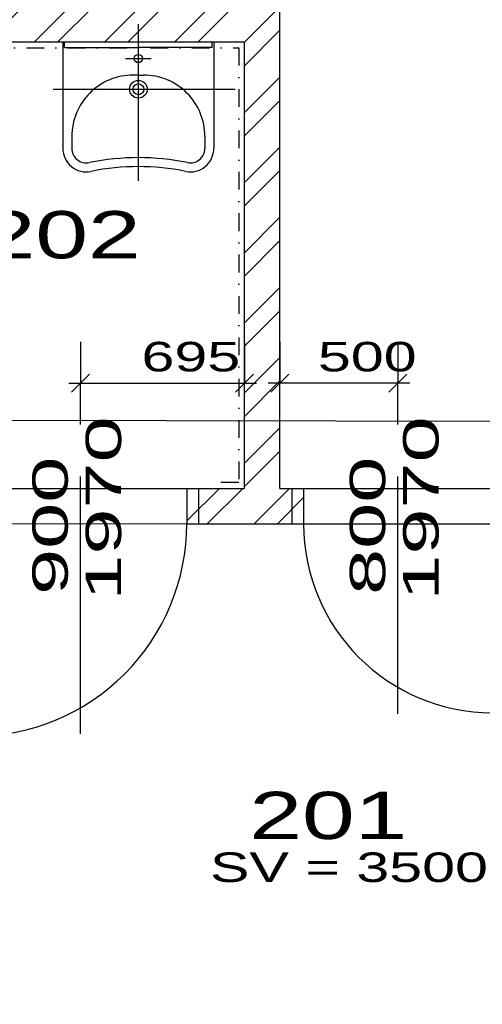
# Model space of a CAD drawing. Extents: x -196363 to 396902, y -489949 to -260582.
# Tile 219 of 256: x 252800 to 254760, y -382709 to -378539. Entities that reach past the tile are written whole.
import ezdxf

# ---------------------------------------------------------------- set-up
doc = ezdxf.new("R2010")
doc.units = 0
doc.header["$MEASUREMENT"] = 0
doc.linetypes.add('DOTDASH', pattern=[1, 0.3, -0.2, 0, -0.2, 0.3])
for name, color, linetype in [('dvere', 1, 'Continuous'), ('koty', 1, 'Continuous'), ('navrh', 2, 'Continuous'), ('noszdiv', 1, 'Continuous'), ('obklady', 14, 'Continuous'), ('okna', 2, 'Continuous'), ('popdver', 6, 'Continuous'), ('srafy', 8, 'Continuous'), ('zarpred', 5, 'Continuous')]:
    doc.layers.add(name, color=color, linetype=linetype)
doc.styles.add('SPIRITTXTSTYLE1', font='ROMAN')
doc.styles.add('SPIRITTXTSTYLE2', font='txt')
doc.linetypes.add('CERCH2', pattern='A,0,-1,[17,dur+dsp vaclavov.shx,S=0.003401,R=0,X=-1,Y=0],0', length=1)
doc.dimstyles.new('SPIRITSTYLE488', dxfattribs={"dimtxt": 125, "dimasz": 12.7, "dimexe": 175, "dimexo": 8150.197266, "dimgap": 50, "dimtad": 1, "dimdec": 3, "dimzin": 0, "dimdsep": 46, "dimlunit": 7, "dimtxsty": 'SPIRITTXTSTYLE1', "dimblk1": '_TICKMARKS488', "dimblk2": '_TICKMARKS488', "dimsah": 1, "dimcen": 0.09, "dimdle": 50, "dimclrd": 1, "dimclre": 1, "dimclrt": 1, "dimadec": 0, "dimazin": 0, "dimtfac": 1, "dimtdec": 4, "dimtofl": 0, "dimtmove": 1, "dimatfit": 0, "dimfxl": 0, "dimtolj": 1, "dimtzin": 0, "dimarcsym": 0})
doc.dimstyles.new('SPIRITSTYLE691', dxfattribs={"dimtxt": 125, "dimasz": 12.7, "dimexe": 175, "dimexo": 270.194519, "dimgap": 50, "dimtad": 1, "dimdec": 3, "dimzin": 0, "dimdsep": 46, "dimlunit": 7, "dimtxsty": 'SPIRITTXTSTYLE1', "dimblk1": '_TICKMARKS691', "dimblk2": '_TICKMARKS691', "dimsah": 1, "dimcen": 0.09, "dimdle": 50, "dimclrd": 1, "dimclre": 1, "dimclrt": 1, "dimadec": 0, "dimazin": 0, "dimtfac": 1, "dimtdec": 4, "dimtofl": 0, "dimtmove": 1, "dimatfit": 0, "dimfxl": 0, "dimtolj": 1, "dimtzin": 0, "dimarcsym": 0})

# ---------------------------------------------------------------- blocks, each defined once
blk = doc.blocks.new('_TICKMARKS488')
at = {"color": 1, "linetype": 'Continuous'}
blk.add_line((-3, -3), (3, 3), dxfattribs=at)
blk = doc.blocks.new('*D1244')
at = {"color": 1, "linetype": 'Continuous', "ltscale": 300}
for p, q in [((249217.5625, -370173.6875, 1723.800049), (249217.5625, -388283.65625, 1723.800049)), ((249042.5625, -370223.6875, 1723.800049), (249217.5625, -370223.6875, 1723.800049)), ((249392.5625, -370223.6875, 1723.800049), (249217.5625, -370223.6875, 1723.800049)), ((249042.5625, -388233.65625, 1723.800049), (249217.5625, -388233.65625, 1723.800049)), ((249392.5625, -388233.65625, 1723.800049), (249217.5625, -388233.65625, 1723.800049))]:
    blk.add_line(p, q, dxfattribs=at)
at = {"color": 1, "linetype": 'Continuous', "ltscale": 300, "xscale": 12.69999980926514, "yscale": 12.69999980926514, "zscale": 12.69999980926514}
for p, rotation in [((249217.5625, -370223.6875, 1723.800049), 90.00000250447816), ((249217.5625, -388233.65625, 1723.800049), -90.00000250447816)]:
    blk.add_blockref('_TICKMARKS488', p, dxfattribs=dict(at, rotation=rotation))
at = {"color": 1, "linetype": 'Continuous', "ltscale": 300, "style": 'SPIRITTXTSTYLE1', "width": 1.5}
blk.add_text('18010', height=125, rotation=450.000019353, dxfattribs=at).set_placement((249167.578125, -379365.53125, 1723.800049))
blk = doc.blocks.new('_TICKMARKS691')
at = {"color": 1, "linetype": 'Continuous'}
blk.add_line((-3, -3), (3, 3), dxfattribs=at)
blk = doc.blocks.new('*D1651')
at = {"color": 1, "linetype": 'Continuous', "ltscale": 300}
for p, q in [((253902.765625, -379903.5, 1723.800049), (253902.765625, -380078.46875, 1723.800049)), ((254402.75, -379903.5, 1723.800049), (254402.75, -380078.46875, 1723.800049)), ((254452.765625, -380078.46875, 1723.800049), (253852.765625, -380078.46875, 1723.800049)), ((253902.765625, -380253.46875, 1723.800049), (253902.765625, -380078.46875, 1723.800049)), ((254402.75, -380253.46875, 1723.800049), (254402.75, -380078.46875, 1723.800049))]:
    blk.add_line(p, q, dxfattribs=at)
at = {"color": 1, "linetype": 'Continuous', "ltscale": 300, "xscale": 12.69999980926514, "yscale": 12.69999980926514, "zscale": 12.69999980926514}
for p, rotation in [((253902.765625, -380078.46875, 1723.800049), 180.0000050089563), ((254402.75, -380078.46875, 1723.800049), 360.0000100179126)]:
    blk.add_blockref('_TICKMARKS691', p, dxfattribs=dict(at, rotation=rotation))
at = {"color": 1, "linetype": 'Continuous', "ltscale": 300, "style": 'SPIRITTXTSTYLE1', "width": 1.5}
blk.add_text('500', height=125, rotation=360.000010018, dxfattribs=at).set_placement((254063.453125, -380028.5, 1723.800049))
blk = doc.blocks.new('*D1652')
at = {"color": 1, "linetype": 'Continuous', "ltscale": 300}
for p, q in [((253057.765625, -379903.5, 1723.800049), (253057.765625, -380078.46875, 1723.800049)), ((253752.75, -379903.5, 1723.800049), (253752.75, -380078.46875, 1723.800049)), ((253007.765625, -380078.46875, 1723.800049), (253802.75, -380078.46875, 1723.800049)), ((253057.765625, -380253.46875, 1723.800049), (253057.765625, -380078.46875, 1723.800049)), ((253752.75, -380253.46875, 1723.800049), (253752.75, -380078.46875, 1723.800049))]:
    blk.add_line(p, q, dxfattribs=at)
at = {"color": 1, "linetype": 'Continuous', "ltscale": 300, "xscale": 12.69999980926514, "yscale": 12.69999980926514, "zscale": 12.69999980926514, "rotation": 180.0000050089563}
blk.add_blockref('_TICKMARKS691', (253057.765625, -380078.46875, 1723.800049), dxfattribs=at)
at = {"color": 1, "linetype": 'Continuous', "ltscale": 300, "xscale": 12.69999980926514, "yscale": 12.69999980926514, "zscale": 12.69999980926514}
blk.add_blockref('_TICKMARKS691', (253752.75, -380078.46875, 1723.800049), dxfattribs=at)
at = {"color": 1, "linetype": 'Continuous', "ltscale": 300, "style": 'SPIRITTXTSTYLE1', "width": 1.5}
blk.add_text('695', height=125, dxfattribs=at).set_placement((253315.96875, -380028.5, 1723.800049))

msp = doc.modelspace()

# ---------------------------------------------------------------- hatches: boundary and pattern name
at = {"layer": 'srafy', "linetype": 'Continuous', "ltscale": 300}
h = msp.add_hatch(dxfattribs=at)
h.set_pattern_fill('ZdivKER', color=8, scale=5.55625, style=0, pattern_type=2)
h.set_pattern_definition([(45, (583704.19, -258948.73), (-148.49243, 148.49243), []), (45, (583803.19, -258948.73), (-148.49243, 148.49243), [])])
h.paths.add_polyline_path([(253302.76562, -378633.625), (253752.75, -378633.625), (253752.75, -380523.6875), (253507.78125, -380523.6875), (253507.78125, -380673.65625), (254002.75, -380673.65625), (254002.75, -380523.6875), (253902.76562, -380523.6875), (253902.76562, -377843.65625), (253752.75, -377843.65625), (253752.75, -378483.65625), (251752.75, -378483.65625), (251752.75, -378633.625)], flags=0)

# ---------------------------------------------------------------- linework, layer by layer
at = {"layer": 'dvere', "color": 1, "linetype": 'CERCH2', "ltscale": 250}
msp.add_line((252607.76562, -380523.6875), (253507.75, -380523.6875), dxfattribs=at)
at = {"layer": 'dvere', "color": 1, "linetype": 'Continuous', "ltscale": 304.799988}
for p, q in [((253557.76562, -380523.6875), (253557.76562, -380673.65625)), ((253952.75, -380523.6875), (253952.75, -380673.65625))]:
    msp.add_line(p, q, dxfattribs=at)
at = {"layer": 'dvere', "color": 1, "linetype": 'Continuous', "ltscale": 330}
for p, q in [((254002.75, -380523.6875), (254802.75, -380523.6875)), ((254002.75, -380673.65625), (254802.75, -380673.65625))]:
    msp.add_line(p, q, dxfattribs=at)
at = {"layer": 'dvere', "color": 7, "linetype": 'Continuous', "ltscale": 300}
for centre, radius, start, end in [((252607.76562, -380673.65625, 900), 899.98846, 270.00000068, 360.00001002), ((254802.75, -380673.65625, 900), 800.00079, 180.00000501, 270.00000068)]:
    msp.add_arc(centre, radius, start, end, dxfattribs=at)
for p in [(253057.76562, -380673.65625, 900), (254402.75, -380673.65625, 900)]:
    msp.add_point(p, dxfattribs=at)
at = {"layer": 'dvere', "color": 15, "linetype": 'Continuous', "ltscale": 250}
for p in [(253057.76562, -380673.65625), (254402.75, -380673.65625)]:
    msp.add_point(p, dxfattribs=at)
at = {"layer": 'navrh', "color": 2, "linetype": 'Continuous', "ltscale": 300}
for p, q in [((253902.76562, -380523.6875, 900), (253902.76562, -377843.65625, 900)), ((251752.75, -378633.625, 900), (253752.75, -378633.625, 900)), ((253752.75, -380523.6875, 900), (253752.75, -378633.625, 900)), ((253507.78125, -380523.6875, 900), (253752.75, -380523.6875, 900)), ((253507.78125, -380523.6875, 900), (253507.78125, -380673.65625, 900)), ((253902.76562, -380523.6875, 900), (254002.75, -380523.6875, 900)), ((254002.75, -380523.6875, 900), (254002.75, -380673.65625, 900)), ((253507.78125, -380673.65625, 900), (254002.75, -380673.65625, 900))]:
    msp.add_line(p, q, dxfattribs=at)
at = {"layer": 'noszdiv', "color": 1, "linetype": 'CERCH2', "ltscale": 300}
for p, q in [((251922.75, -380233.65625, 1723.80005), (276357.75, -380283.65625, 1723.80005)), ((252362.76562, -380673.65625, 1723.80005), (275917.78125, -380663.65625, 1723.80005))]:
    msp.add_line(p, q, dxfattribs=at)
at = {"layer": 'obklady', "color": 14, "linetype": 'DOTDASH', "ltscale": 250}
for p, q in [((251777.75, -378658.625, 4347.59961), (253727.75, -378658.625, 4347.59961)), ((253727.75, -378658.625, 4347.59961), (253727.75, -380498.6875, 4347.59961)), ((253727.75, -380498.6875, 4347.59961), (253557.76562, -380498.6875, 4347.59961))]:
    msp.add_line(p, q, dxfattribs=at)
at = {"layer": 'okna', "color": 7, "linetype": 'Continuous', "ltscale": 300}
msp.add_point((254097.75, -379943.65625, 900), dxfattribs=at)
at = {"layer": 'popdver', "color": 6, "linetype": 'Continuous', "ltscale": 250}
for p, q in [((253057.76562, -381563.71875), (253057.76562, -380473.4375)), ((254402.75, -381479.28125), (254402.75, -380473.40625))]:
    msp.add_line(p, q, dxfattribs=at)
at = {"layer": 'popdver', "color": 6, "linetype": 'Continuous', "ltscale": 304.799988}
for p in [(253057.76562, -380673.65625), (254402.75, -380673.65625)]:
    msp.add_point(p, dxfattribs=at)
at = {"layer": 'popdver', "color": 6, "linetype": 'Continuous', "ltscale": 250}
for p in [(253057.76562, -380673.65625), (254402.75, -380673.65625)]:
    msp.add_point(p, dxfattribs=at)
at = {"layer": 'zarpred', "color": 8, "linetype": 'Continuous'}
for p, q in [((253302.76562, -379221.0625), (253302.76562, -378558.46875)), ((253248.20312, -378703.625), (253357.34375, -378703.625)), ((252941.875, -378833.65625), (253713.40625, -378833.65625))]:
    msp.add_line(p, q, dxfattribs=at)
at = {"layer": 'zarpred', "color": 5, "linetype": 'Continuous'}
for p, q in [((252982.76562, -378633.625), (252982.76562, -379083.65625)), ((252982.76562, -378633.625), (253622.76562, -378633.625)), ((252989.75, -378656.65625), (252989.75, -378633.625)), ((252989.75, -378656.65625), (253302.76562, -378656.65625)), ((253615.78125, -378656.65625), (253302.76562, -378656.65625)), ((253615.78125, -378656.65625), (253615.78125, -378633.625)), ((253622.76562, -378633.625), (253622.76562, -379083.65625)), ((253302.76562, -378773.625), (253280.76562, -378773.625)), ((253302.76562, -378773.625), (253324.76562, -378773.625)), ((253020.76562, -379033.625), (253020.76562, -379083.65625)), ((253584.76562, -379033.625), (253584.76562, -379083.65625))]:
    msp.add_line(p, q, dxfattribs=at)
for centre, radius in [((253302.76562, -378703.625), 17.5), ((253302.76562, -378833.65625), 37.5), ((253302.76562, -378833.65625), 23)]:
    msp.add_circle(centre, radius, dxfattribs=at)
for centre, radius, start, end in [((253280.76562, -379033.625), 260, 90.00000933, 180.00001867), ((253324.76562, -379033.625), 260, 0, 90.0000025), ((253082.76562, -379083.65625), 100, 180.00000501, 281.53695517), ((253082.76562, -379083.65625), 62, 180.00001867, 281.53698249), ((253522.76562, -379083.65625), 100, 258.46304619, 360.00001002), ((253522.76562, -379083.65625), 62, 258.46304619, 360.00001002), ((253302.76562, -380161.40625), 1038, 90.00000933, 101.53697065), ((253302.76562, -380161.40625), 1038, 78.46304118, 90.0000025), ((253302.76562, -380161.40625), 1000, 78.46304118, 101.53695699)]:
    msp.add_arc(centre, radius, start, end, dxfattribs=at)

# ---------------------------------------------------------------- texts
at = {"layer": 'koty', "color": 1, "linetype": 'Continuous', "ltscale": 300, "width": 1.5}
for s, height, style, p in [('202', 200, 'SPIRITTXTSTYLE2', (252643.20312, -379549.71875, 1723.80005)), ('201', 200, 'SPIRITTXTSTYLE2', (253773.1875, -382008.84375, 1723.80005)), ('SV = 3500', 125, 'SPIRITTXTSTYLE1', (253606.03125, -382190.6875, 900))]:
    msp.add_text(s, height=height, dxfattribs=dict(at, style=style)).set_placement(p)
at = {"layer": 'popdver', "color": 6, "linetype": 'Continuous', "ltscale": 250, "style": 'SPIRITTXTSTYLE1', "width": 1.75}
for s, p in [('1970', (253229.6875, -380999.59375)), ('1970', (254574.67188, -380999.59375)), ('900', (253003.64062, -380975.21875)), ('800', (254348.625, -380975.1875))]:
    msp.add_text(s, height=150, rotation=90.0000025, dxfattribs=at).set_placement(p)

# ---------------------------------------------------------------- dimensions: what is measured, and where the dimension line sits
at = {"layer": 'koty', "color": 1, "linetype": 'Continuous', "ltscale": 300}
dim = msp.add_linear_dim(base=(249217.5625, -370223.6875, 1723.8000488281), p1=(257542.75, -370223.6875, 1723.8000488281), p2=(251502.765625, -388233.65625, 1723.8000488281), angle=90.0000025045, dimstyle='SPIRITSTYLE488', dxfattribs=at)
dim.commit()
dim.dimension.update_dxf_attribs({"geometry": '*D1244', "text_midpoint": (249217.5625, -379228.65625, 1723.8000488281)})
for base, p1, p2, picture, middle in [((253057.76562, -380078.46875, 1723.80005), (253057.76562, -380523.6875, 1723.80005), (253752.75, -380523.6875, 1723.80005), '*D1652', (253405.26562, -380078.46875, 1723.80005)), ((254402.75, -380078.46875, 1723.80005), (254402.75, -380523.6875, 1723.80005), (253902.76562, -380523.6875, 1723.80005), '*D1651', (254152.75, -380078.46875, 1723.80005))]:
    dim = msp.add_linear_dim(base=base, p1=p1, p2=p2, dimstyle='SPIRITSTYLE691', dxfattribs=at)
    dim.commit()
    dim.dimension.update_dxf_attribs({"geometry": picture, "text_midpoint": middle})

doc.saveas('drawing.dxf')
